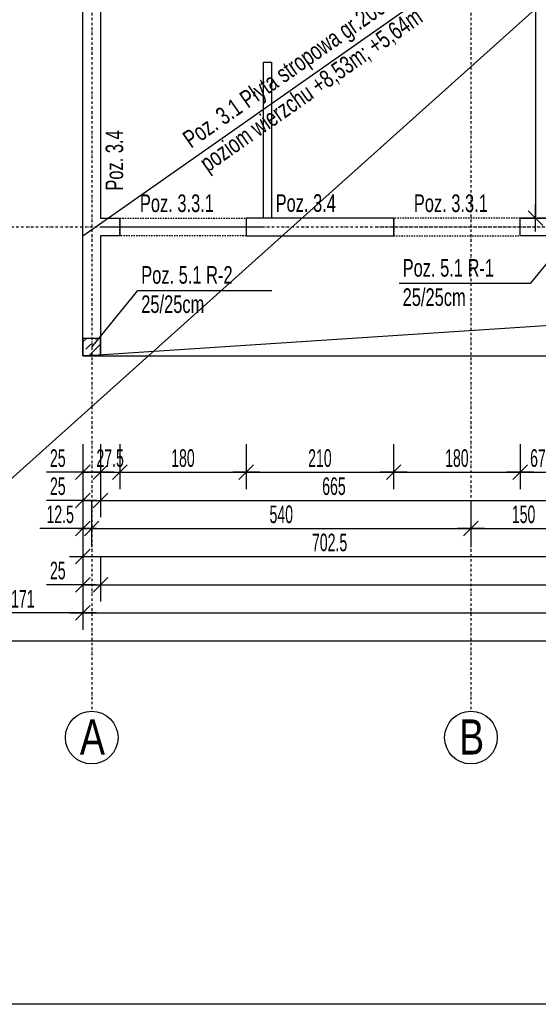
# Model space of a CAD drawing. Header units: millimetres. Extents: x -796 to 14823, y -2819 to 1873.
# Tile 28 of 51: x 11243 to 11981, y -2199 to -799. Entities that reach past the tile are written whole.
import ezdxf

# ---------------------------------------------------------------- set-up
doc = ezdxf.new("R2010")
doc.units = ezdxf.units.MM
doc.header["$LTSCALE"] = 10
doc.linetypes.add('MO', pattern=[0.7, 0.35, -0.17, 0.01, -0.17])
doc.linetypes.add('MP', pattern=[0.36, 0.2, -0.16])
for name, color, linetype in [('BA_szr', 1, 'Continuous'), ('BA_txs', 2, 'Continuous'), ('BA_wym', 1, 'Continuous'), ('BD_lpm', 1, 'MP'), ('BD_osm', 1, 'MO'), ('BD_txs', 2, 'Continuous'), ('BD_wic', 1, 'Continuous'), ('BD_wig', 3, 'Continuous'), ('BZ_odn', 1, 'Continuous'), ('BZ_txs', 2, 'Continuous')]:
    doc.layers.add(name, color=color, linetype=linetype)
doc.styles.add('BIKTS', font='bikromsw.shx', dxfattribs={"width": 0.8})
doc.styles.add('BIKWYM', font='bikromsw.shx', dxfattribs={"width": 0.6})
doc.dimstyles.new('BA_KR_100_cm', dxfattribs={"dimtxt": 25, "dimasz": 1.666667, "dimexe": 24, "dimexo": 0, "dimgap": 0, "dimtad": 0, "dimdec": 1, "dimrnd": 0.5, "dimzin": 9, "dimdsep": 46, "dimtxsty": 'BIKWYM', "dimblk": 'WYM-KR', "dimcen": 0, "dimdle": 20, "dimclrd": 256, "dimclre": 256, "dimclrt": 2, "dimadec": 0, "dimazin": 0, "dimtfac": 0.033333, "dimtdec": 1, "dimtmove": 0, "dimatfit": 3, "dimldrblk": 'WYM-KR', "dimfxl": 25, "dimfxlon": 1, "dimtvp": 0.8, "dimtolj": 1, "dimarcsym": 0})
doc.dimstyles.new('BZ_ST_100_cm', dxfattribs={"dimtxt": 25, "dimasz": 1.666667, "dimexe": 24, "dimexo": 0, "dimgap": 0, "dimtad": 0, "dimdec": 1, "dimrnd": 0.5, "dimdsep": 46, "dimtxsty": 'BIKWYM', "dimblk": 'WYM-ST', "dimcen": 0, "dimdle": 20, "dimclrd": 256, "dimclre": 256, "dimclrt": 7, "dimadec": 0, "dimazin": 0, "dimtfac": 0.033333, "dimtdec": 1, "dimtix": 1, "dimtmove": 2, "dimatfit": 3, "dimldrblk": 'WYM-ST', "dimfxl": 25, "dimfxlon": 1, "dimtvp": 0.8, "dimtolj": 1, "dimtzin": 0, "dimarcsym": 0})

# ---------------------------------------------------------------- blocks, each defined once
blk = doc.blocks.new('WYM-ST')
blk.add_hatch(color=256).paths.add_polyline_path([(-13, 2.88), (0, 0), (-13, -2.88)])
blk.add_lwpolyline([(0, 0), (-13, 2.88), (-13, -2.88), (0, 0)])
blk = doc.blocks.new('WYM-KR')
at = {"linetype": 'ByBlock'}
blk.add_line((11.52, 0), (-11.52, 0), dxfattribs=at)
at = {"color": 7, "linetype": 'ByBlock'}
blk.add_line((6.24, 6.24), (-6.24, -6.24), dxfattribs=at)
blk = doc.blocks.new('*D414')
at = {"layer": 'BA_wym', "lineweight": -2}
for p, q in [((11332.6, -1402.6), (11332.6, -1466.6)), ((11357.6, -1402.6), (11357.6, -1466.6)), ((11331, -1442.6), (11280.7, -1442.6)), ((11332.6, -1442.6), (11357.6, -1442.6)), ((11359.3, -1442.6), (11361, -1442.6))]:
    blk.add_line(p, q, dxfattribs=at)
at = {"layer": 'Defpoints', "color": 0}
for p in [(11332.6, -1277.1), (11357.6, -1277.1), (11357.6, -1442.6)]:
    blk.add_point(p, dxfattribs=at)
at = {"layer": 'BA_wym', "lineweight": -2, "xscale": 1.666666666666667, "yscale": 1.666666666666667, "zscale": 1.666666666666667}
blk.add_blockref('WYM-KR', (11332.6, -1442.6), dxfattribs=at)
at = {"layer": 'BA_wym', "lineweight": -2, "xscale": 1.666666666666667, "yscale": 1.666666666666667, "zscale": 1.666666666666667, "rotation": 180}
blk.add_blockref('WYM-KR', (11357.6, -1442.6), dxfattribs=at)
at = {"layer": 'BA_wym', "color": 2, "insert": (11296.9, -1422.6), "char_height": 25, "attachment_point": 5, "style": 'BIKWYM'}
blk.add_mtext('\\A1;25', dxfattribs=at)
blk = doc.blocks.new('*D415')
at = {"layer": 'BA_wym', "lineweight": -2}
for p, q in [((11357.6, -1402.6), (11357.6, -1466.6)), ((11385.1, -1402.6), (11385.1, -1466.6)), ((11356, -1442.6), (11354.3, -1442.6)), ((11357.6, -1442.6), (11385.1, -1442.6)), ((11386.8, -1442.6), (11388.5, -1442.6))]:
    blk.add_line(p, q, dxfattribs=at)
at = {"layer": 'Defpoints', "color": 0}
for p in [(11385.1, -1106.1), (11357.6, -1277.1), (11385.1, -1442.6)]:
    blk.add_point(p, dxfattribs=at)
at = {"layer": 'BA_wym', "lineweight": -2, "xscale": 1.666666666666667, "yscale": 1.666666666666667, "zscale": 1.666666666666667}
blk.add_blockref('WYM-KR', (11357.6, -1442.6), dxfattribs=at)
at = {"layer": 'BA_wym', "lineweight": -2, "xscale": 1.666666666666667, "yscale": 1.666666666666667, "zscale": 1.666666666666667, "rotation": 180}
blk.add_blockref('WYM-KR', (11385.1, -1442.6), dxfattribs=at)
at = {"layer": 'BA_wym', "color": 2, "insert": (11371.4, -1422.6), "char_height": 25, "attachment_point": 5, "style": 'BIKWYM'}
blk.add_mtext('\\A1;27.5', dxfattribs=at)
blk = doc.blocks.new('*D416')
at = {"layer": 'BA_wym', "lineweight": -2}
for p, q in [((11385.1, -1402.6), (11385.1, -1466.6)), ((11565.1, -1402.6), (11565.1, -1466.6)), ((11386.8, -1442.6), (11563.5, -1442.6))]:
    blk.add_line(p, q, dxfattribs=at)
at = {"layer": 'Defpoints', "color": 0}
for p in [(11385.1, -1106.1), (11565.1, -1106.1), (11565.1, -1442.6)]:
    blk.add_point(p, dxfattribs=at)
at = {"layer": 'BA_wym', "lineweight": -2, "xscale": 1.666666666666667, "yscale": 1.666666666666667, "zscale": 1.666666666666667, "rotation": 180}
blk.add_blockref('WYM-KR', (11385.1, -1442.6), dxfattribs=at)
at = {"layer": 'BA_wym', "lineweight": -2, "xscale": 1.666666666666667, "yscale": 1.666666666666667, "zscale": 1.666666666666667}
blk.add_blockref('WYM-KR', (11565.1, -1442.6), dxfattribs=at)
at = {"layer": 'BA_wym', "color": 2, "insert": (11475.1, -1422.6), "char_height": 25, "attachment_point": 5, "style": 'BIKWYM'}
blk.add_mtext('\\A1;180', dxfattribs=at)
blk = doc.blocks.new('*D417')
at = {"layer": 'BA_wym', "lineweight": -2}
for p, q in [((11565.1, -1402.6), (11565.1, -1466.6)), ((11775.1, -1402.6), (11775.1, -1466.6)), ((11566.8, -1442.6), (11773.5, -1442.6))]:
    blk.add_line(p, q, dxfattribs=at)
at = {"layer": 'Defpoints', "color": 0}
for p in [(11565.1, -1106.1), (11775.1, -1106.1), (11775.1, -1442.6)]:
    blk.add_point(p, dxfattribs=at)
at = {"layer": 'BA_wym', "lineweight": -2, "xscale": 1.666666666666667, "yscale": 1.666666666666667, "zscale": 1.666666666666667, "rotation": 180}
blk.add_blockref('WYM-KR', (11565.1, -1442.6), dxfattribs=at)
at = {"layer": 'BA_wym', "lineweight": -2, "xscale": 1.666666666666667, "yscale": 1.666666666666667, "zscale": 1.666666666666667}
blk.add_blockref('WYM-KR', (11775.1, -1442.6), dxfattribs=at)
at = {"layer": 'BA_wym', "color": 2, "insert": (11670.1, -1422.6), "char_height": 25, "attachment_point": 5, "style": 'BIKWYM'}
blk.add_mtext('\\A1;210', dxfattribs=at)
blk = doc.blocks.new('*D418')
at = {"layer": 'BA_wym', "lineweight": -2}
for p, q in [((11775.1, -1402.6), (11775.1, -1466.6)), ((11955.1, -1402.6), (11955.1, -1466.6)), ((11776.8, -1442.6), (11953.5, -1442.6))]:
    blk.add_line(p, q, dxfattribs=at)
at = {"layer": 'Defpoints', "color": 0}
for p in [(11775.1, -1106.1), (11955.1, -1106.1), (11955.1, -1442.6)]:
    blk.add_point(p, dxfattribs=at)
at = {"layer": 'BA_wym', "lineweight": -2, "xscale": 1.666666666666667, "yscale": 1.666666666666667, "zscale": 1.666666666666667, "rotation": 180}
blk.add_blockref('WYM-KR', (11775.1, -1442.6), dxfattribs=at)
at = {"layer": 'BA_wym', "lineweight": -2, "xscale": 1.666666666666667, "yscale": 1.666666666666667, "zscale": 1.666666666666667}
blk.add_blockref('WYM-KR', (11955.1, -1442.6), dxfattribs=at)
at = {"layer": 'BA_wym', "color": 2, "insert": (11865.1, -1422.6), "char_height": 25, "attachment_point": 5, "style": 'BIKWYM'}
blk.add_mtext('\\A1;180', dxfattribs=at)
blk = doc.blocks.new('*D419')
at = {"layer": 'BA_wym', "lineweight": -2}
for p, q in [((11955.1, -1402.6), (11955.1, -1466.6)), ((12022.6, -1402.6), (12022.6, -1466.6)), ((11956.8, -1442.6), (12021, -1442.6))]:
    blk.add_line(p, q, dxfattribs=at)
at = {"layer": 'Defpoints', "color": 0}
for p in [(11955.1, -1106.1), (12022.6, -1106.1), (12022.6, -1442.6)]:
    blk.add_point(p, dxfattribs=at)
at = {"layer": 'BA_wym', "lineweight": -2, "xscale": 1.666666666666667, "yscale": 1.666666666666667, "zscale": 1.666666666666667, "rotation": 180}
blk.add_blockref('WYM-KR', (11955.1, -1442.6), dxfattribs=at)
at = {"layer": 'BA_wym', "lineweight": -2, "xscale": 1.666666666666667, "yscale": 1.666666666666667, "zscale": 1.666666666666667}
blk.add_blockref('WYM-KR', (12022.6, -1442.6), dxfattribs=at)
at = {"layer": 'BA_wym', "color": 2, "insert": (11988.9, -1422.6), "char_height": 25, "attachment_point": 5, "style": 'BIKWYM'}
blk.add_mtext('\\A1;67.5', dxfattribs=at)
blk = doc.blocks.new('*D437')
at = {"layer": 'BA_wym', "lineweight": -2}
for p, q in [((11332.6, -1442.6), (11332.6, -1506.6)), ((11357.6, -1442.6), (11357.6, -1506.6)), ((11331, -1482.6), (11280.7, -1482.6)), ((11332.6, -1482.6), (11357.6, -1482.6)), ((11359.3, -1482.6), (11361, -1482.6))]:
    blk.add_line(p, q, dxfattribs=at)
at = {"layer": 'Defpoints', "color": 0}
for p in [(11332.6, -1277.1), (11357.6, -1277.1), (11357.6, -1482.6)]:
    blk.add_point(p, dxfattribs=at)
at = {"layer": 'BA_wym', "lineweight": -2, "xscale": 1.666666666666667, "yscale": 1.666666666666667, "zscale": 1.666666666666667}
blk.add_blockref('WYM-KR', (11332.6, -1482.6), dxfattribs=at)
at = {"layer": 'BA_wym', "lineweight": -2, "xscale": 1.666666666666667, "yscale": 1.666666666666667, "zscale": 1.666666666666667, "rotation": 180}
blk.add_blockref('WYM-KR', (11357.6, -1482.6), dxfattribs=at)
at = {"layer": 'BA_wym', "color": 2, "insert": (11296.9, -1462.6), "char_height": 25, "attachment_point": 5, "style": 'BIKWYM'}
blk.add_mtext('\\A1;25', dxfattribs=at)
blk = doc.blocks.new('*D438')
at = {"layer": 'BA_wym', "lineweight": -2}
for p, q in [((11357.6, -1442.6), (11357.6, -1506.6)), ((12022.6, -1442.6), (12022.6, -1506.6)), ((11359.3, -1482.6), (12021, -1482.6))]:
    blk.add_line(p, q, dxfattribs=at)
at = {"layer": 'Defpoints', "color": 0}
for p in [(12022.6, -1081.1), (11357.6, -1277.1), (12022.6, -1482.6)]:
    blk.add_point(p, dxfattribs=at)
at = {"layer": 'BA_wym', "lineweight": -2, "xscale": 1.666666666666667, "yscale": 1.666666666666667, "zscale": 1.666666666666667, "rotation": 180}
blk.add_blockref('WYM-KR', (11357.6, -1482.6), dxfattribs=at)
at = {"layer": 'BA_wym', "lineweight": -2, "xscale": 1.666666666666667, "yscale": 1.666666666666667, "zscale": 1.666666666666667}
blk.add_blockref('WYM-KR', (12022.6, -1482.6), dxfattribs=at)
at = {"layer": 'BA_wym', "color": 2, "insert": (11690.1, -1462.6), "char_height": 25, "attachment_point": 5, "style": 'BIKWYM'}
blk.add_mtext('\\A1;665', dxfattribs=at)
blk = doc.blocks.new('*D446')
at = {"layer": 'BA_wym', "lineweight": -2}
for p, q in [((11332.6, -1482.6), (11332.6, -1546.6)), ((11345.1, -1482.6), (11345.1, -1546.6)), ((11331, -1522.6), (11271.2, -1522.6)), ((11332.6, -1522.6), (11345.1, -1522.6)), ((11346.8, -1522.6), (11348.5, -1522.6))]:
    blk.add_line(p, q, dxfattribs=at)
at = {"layer": 'Defpoints', "color": 0}
for p in [(11332.6, -1277.1), (11345.1, -1277.1), (11345.1, -1522.6)]:
    blk.add_point(p, dxfattribs=at)
at = {"layer": 'BA_wym', "lineweight": -2, "xscale": 1.666666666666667, "yscale": 1.666666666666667, "zscale": 1.666666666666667}
blk.add_blockref('WYM-KR', (11332.6, -1522.6), dxfattribs=at)
at = {"layer": 'BA_wym', "lineweight": -2, "xscale": 1.666666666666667, "yscale": 1.666666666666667, "zscale": 1.666666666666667, "rotation": 180}
blk.add_blockref('WYM-KR', (11345.1, -1522.6), dxfattribs=at)
at = {"layer": 'BA_wym', "color": 2, "insert": (11300.3, -1502.6), "char_height": 25, "attachment_point": 5, "style": 'BIKWYM'}
blk.add_mtext('\\A1;12.5', dxfattribs=at)
blk = doc.blocks.new('*D447')
at = {"layer": 'BA_wym', "lineweight": -2}
for p, q in [((11345.1, -1482.6), (11345.1, -1546.6)), ((11885.1, -1482.6), (11885.1, -1546.6)), ((11346.8, -1522.6), (11883.5, -1522.6))]:
    blk.add_line(p, q, dxfattribs=at)
at = {"layer": 'Defpoints', "color": 0}
for p in [(11885.1, -1106.1), (11345.1, -1277.1), (11885.1, -1522.6)]:
    blk.add_point(p, dxfattribs=at)
at = {"layer": 'BA_wym', "lineweight": -2, "xscale": 1.666666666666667, "yscale": 1.666666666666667, "zscale": 1.666666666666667, "rotation": 180}
blk.add_blockref('WYM-KR', (11345.1, -1522.6), dxfattribs=at)
at = {"layer": 'BA_wym', "lineweight": -2, "xscale": 1.666666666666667, "yscale": 1.666666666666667, "zscale": 1.666666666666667}
blk.add_blockref('WYM-KR', (11885.1, -1522.6), dxfattribs=at)
at = {"layer": 'BA_wym', "color": 2, "insert": (11615.1, -1502.6), "char_height": 25, "attachment_point": 5, "style": 'BIKWYM'}
blk.add_mtext('\\A1;540', dxfattribs=at)
blk = doc.blocks.new('*D448')
at = {"layer": 'BA_wym', "lineweight": -2}
for p, q in [((11885.1, -1482.6), (11885.1, -1546.6)), ((12035.1, -1482.6), (12035.1, -1546.6)), ((11886.8, -1522.6), (12033.5, -1522.6))]:
    blk.add_line(p, q, dxfattribs=at)
at = {"layer": 'Defpoints', "color": 0}
for p in [(12035.1, -1000.6), (11885.1, -1106.1), (12035.1, -1522.6)]:
    blk.add_point(p, dxfattribs=at)
at = {"layer": 'BA_wym', "lineweight": -2, "xscale": 1.666666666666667, "yscale": 1.666666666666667, "zscale": 1.666666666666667, "rotation": 180}
blk.add_blockref('WYM-KR', (11885.1, -1522.6), dxfattribs=at)
at = {"layer": 'BA_wym', "lineweight": -2, "xscale": 1.666666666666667, "yscale": 1.666666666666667, "zscale": 1.666666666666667}
blk.add_blockref('WYM-KR', (12035.1, -1522.6), dxfattribs=at)
at = {"layer": 'BA_wym', "color": 2, "insert": (11960.1, -1502.6), "char_height": 25, "attachment_point": 5, "style": 'BIKWYM'}
blk.add_mtext('\\A1;150', dxfattribs=at)
blk = doc.blocks.new('*D454')
at = {"layer": 'BA_wym', "lineweight": -2}
for p, q in [((11332.6, -1522.6), (11332.6, -1586.6)), ((12035.1, -1522.6), (12035.1, -1586.6)), ((11334.3, -1562.6), (12033.5, -1562.6))]:
    blk.add_line(p, q, dxfattribs=at)
at = {"layer": 'Defpoints', "color": 0}
for p in [(12035.1, -1240.1), (11332.6, -1277.1), (12035.1, -1562.6)]:
    blk.add_point(p, dxfattribs=at)
at = {"layer": 'BA_wym', "lineweight": -2, "xscale": 1.666666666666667, "yscale": 1.666666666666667, "zscale": 1.666666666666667, "rotation": 180}
blk.add_blockref('WYM-KR', (11332.6, -1562.6), dxfattribs=at)
at = {"layer": 'BA_wym', "lineweight": -2, "xscale": 1.666666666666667, "yscale": 1.666666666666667, "zscale": 1.666666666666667}
blk.add_blockref('WYM-KR', (12035.1, -1562.6), dxfattribs=at)
at = {"layer": 'BA_wym', "color": 2, "insert": (11683.9, -1542.6), "char_height": 25, "attachment_point": 5, "style": 'BIKWYM'}
blk.add_mtext('\\A1;702.5', dxfattribs=at)
blk = doc.blocks.new('*D458')
at = {"layer": 'BA_wym', "lineweight": -2}
for p, q in [((11332.6, -1562.6), (11332.6, -1626.6)), ((11357.6, -1562.6), (11357.6, -1626.6)), ((11331, -1602.6), (11280.7, -1602.6)), ((11332.6, -1602.6), (11357.6, -1602.6)), ((11359.3, -1602.6), (11361, -1602.6))]:
    blk.add_line(p, q, dxfattribs=at)
at = {"layer": 'Defpoints', "color": 0}
for p in [(11332.6, -1277.1), (11357.6, -1277.1), (11357.6, -1602.6)]:
    blk.add_point(p, dxfattribs=at)
at = {"layer": 'BA_wym', "lineweight": -2, "xscale": 1.666666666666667, "yscale": 1.666666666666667, "zscale": 1.666666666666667}
blk.add_blockref('WYM-KR', (11332.6, -1602.6), dxfattribs=at)
at = {"layer": 'BA_wym', "lineweight": -2, "xscale": 1.666666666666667, "yscale": 1.666666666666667, "zscale": 1.666666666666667, "rotation": 180}
blk.add_blockref('WYM-KR', (11357.6, -1602.6), dxfattribs=at)
at = {"layer": 'BA_wym', "color": 2, "insert": (11296.9, -1582.6), "char_height": 25, "attachment_point": 5, "style": 'BIKWYM'}
blk.add_mtext('\\A1;25', dxfattribs=at)
blk = doc.blocks.new('*D459')
at = {"layer": 'BA_wym', "lineweight": -2}
for p, q in [((11357.6, -1562.6), (11357.6, -1626.6)), ((13912.6, -1562.6), (13912.6, -1626.6)), ((11359.3, -1602.6), (13911, -1602.6))]:
    blk.add_line(p, q, dxfattribs=at)
at = {"layer": 'Defpoints', "color": 0}
for p in [(11357.6, -1277.1), (13912.6, -1277.1), (13912.6, -1602.6)]:
    blk.add_point(p, dxfattribs=at)
at = {"layer": 'BA_wym', "lineweight": -2, "xscale": 1.666666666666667, "yscale": 1.666666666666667, "zscale": 1.666666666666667, "rotation": 180}
blk.add_blockref('WYM-KR', (11357.6, -1602.6), dxfattribs=at)
at = {"layer": 'BA_wym', "lineweight": -2, "xscale": 1.666666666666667, "yscale": 1.666666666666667, "zscale": 1.666666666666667}
blk.add_blockref('WYM-KR', (13912.6, -1602.6), dxfattribs=at)
at = {"layer": 'BA_wym', "color": 2, "insert": (12635.1, -1582.6), "char_height": 25, "attachment_point": 5, "style": 'BIKWYM'}
blk.add_mtext('\\A1;2555', dxfattribs=at)
blk = doc.blocks.new('*D461')
at = {"layer": 'BA_wym', "lineweight": -2}
for p, q in [((11332.6, -1602.6), (11332.6, -1666.6)), ((13937.6, -1602.6), (13937.6, -1666.6)), ((11334.3, -1642.6), (13936, -1642.6))]:
    blk.add_line(p, q, dxfattribs=at)
at = {"layer": 'Defpoints', "color": 0}
for p in [(11332.6, -1277.1), (13937.6, -1277.1), (13937.6, -1642.6)]:
    blk.add_point(p, dxfattribs=at)
at = {"layer": 'BA_wym', "lineweight": -2, "xscale": 1.666666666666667, "yscale": 1.666666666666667, "zscale": 1.666666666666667, "rotation": 180}
blk.add_blockref('WYM-KR', (11332.6, -1642.6), dxfattribs=at)
at = {"layer": 'BA_wym', "lineweight": -2, "xscale": 1.666666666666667, "yscale": 1.666666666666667, "zscale": 1.666666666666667}
blk.add_blockref('WYM-KR', (13937.6, -1642.6), dxfattribs=at)
at = {"layer": 'BA_wym', "color": 2, "insert": (12635.1, -1622.6), "char_height": 25, "attachment_point": 5, "style": 'BIKWYM'}
blk.add_mtext('\\A1;2605', dxfattribs=at)
blk = doc.blocks.new('*D471')
at = {"layer": 'BA_wym', "lineweight": -2}
for p, q in [((11086.6, -568.6), (11037.6, -568.6)), ((11061.6, -1250.5), (11061.6, -570.3)), ((11086.6, -1252.1), (11037.6, -1252.1))]:
    blk.add_line(p, q, dxfattribs=at)
at = {"layer": 'Defpoints', "color": 0}
for p in [(11061.6, -568.6), (11332.6, -568.6), (11332.6, -1252.1)]:
    blk.add_point(p, dxfattribs=at)
at = {"layer": 'BA_wym', "lineweight": -2, "xscale": 1.666666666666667, "yscale": 1.666666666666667, "zscale": 1.666666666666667}
for p, rotation in [((11061.6, -568.6), 90), ((11061.6, -1252.1), 270)]:
    blk.add_blockref('WYM-KR', p, dxfattribs=dict(at, rotation=rotation))
at = {"layer": 'BA_wym', "color": 2, "insert": (11041.6, -910.4), "char_height": 25, "attachment_point": 5, "rotation": 90, "style": 'BIKWYM'}
blk.add_mtext('\\A1;683.5', dxfattribs=at)
blk = doc.blocks.new('*D472')
at = {"layer": 'BA_wym', "lineweight": -2}
for p, q in [((11086.6, -1252.1), (11037.6, -1252.1)), ((11061.6, -1250.5), (11061.6, -1248.8)), ((11061.6, -1252.1), (11061.6, -1277.1)), ((11086.6, -1277.1), (11037.6, -1277.1)), ((11061.6, -1278.8), (11061.6, -1312.9))]:
    blk.add_line(p, q, dxfattribs=at)
at = {"layer": 'Defpoints', "color": 0}
for p in [(11332.6, -1252.1), (11061.6, -1277.1), (11332.6, -1277.1)]:
    blk.add_point(p, dxfattribs=at)
at = {"layer": 'BA_wym', "lineweight": -2, "xscale": 1.666666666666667, "yscale": 1.666666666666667, "zscale": 1.666666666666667}
for p, rotation in [((11061.6, -1252.1), 270), ((11061.6, -1277.1), 90)]:
    blk.add_blockref('WYM-KR', p, dxfattribs=dict(at, rotation=rotation))
at = {"layer": 'BA_wym', "color": 2, "insert": (11041.6, -1296.7), "char_height": 25, "attachment_point": 5, "rotation": 90, "style": 'BIKWYM'}
blk.add_mtext('\\A1;25', dxfattribs=at)
blk = doc.blocks.new('*D476')
at = {"layer": 'BA_wym', "lineweight": -2}
for p, q in [((11046.6, -251.1), (10997.6, -251.1)), ((11021.6, -1079.5), (11021.6, -252.8)), ((11046.6, -1081.1), (10997.6, -1081.1))]:
    blk.add_line(p, q, dxfattribs=at)
at = {"layer": 'Defpoints', "color": 0}
for p in [(11021.6, -251.1), (11332.6, -251.1), (11357.6, -1081.1)]:
    blk.add_point(p, dxfattribs=at)
at = {"layer": 'BA_wym', "lineweight": -2, "xscale": 1.666666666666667, "yscale": 1.666666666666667, "zscale": 1.666666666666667}
for p, rotation in [((11021.6, -251.1), 90), ((11021.6, -1081.1), 270)]:
    blk.add_blockref('WYM-KR', p, dxfattribs=dict(at, rotation=rotation))
at = {"layer": 'BA_wym', "color": 2, "insert": (11001.6, -666.1), "char_height": 25, "attachment_point": 5, "rotation": 90, "style": 'BIKWYM'}
blk.add_mtext('\\A1;830', dxfattribs=at)
blk = doc.blocks.new('*D477')
at = {"layer": 'BA_wym', "lineweight": -2}
for p, q in [((11021.6, -1079.5), (11021.6, -1045.4)), ((11046.6, -1081.1), (10997.6, -1081.1)), ((11021.6, -1106.1), (11021.6, -1081.1)), ((11046.6, -1106.1), (10997.6, -1106.1)), ((11021.6, -1107.8), (11021.6, -1109.5))]:
    blk.add_line(p, q, dxfattribs=at)
at = {"layer": 'Defpoints', "color": 0}
for p in [(11021.6, -1081.1), (11357.6, -1081.1), (11357.6, -1106.1)]:
    blk.add_point(p, dxfattribs=at)
at = {"layer": 'BA_wym', "lineweight": -2, "xscale": 1.666666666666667, "yscale": 1.666666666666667, "zscale": 1.666666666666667}
for p, rotation in [((11021.6, -1081.1), 270), ((11021.6, -1106.1), 90)]:
    blk.add_blockref('WYM-KR', p, dxfattribs=dict(at, rotation=rotation))
at = {"layer": 'BA_wym', "color": 2, "insert": (11001.6, -1061.6), "char_height": 25, "attachment_point": 5, "rotation": 90, "style": 'BIKWYM'}
blk.add_mtext('\\A1;25', dxfattribs=at)
blk = doc.blocks.new('*D478')
at = {"layer": 'BA_wym', "lineweight": -2}
for p, q in [((11046.6, -1106.1), (10997.6, -1106.1)), ((11021.6, -1107.8), (11021.6, -1275.5)), ((11046.6, -1277.1), (10997.6, -1277.1))]:
    blk.add_line(p, q, dxfattribs=at)
at = {"layer": 'Defpoints', "color": 0}
for p in [(11357.6, -1106.1), (11021.6, -1277.1), (11332.6, -1277.1)]:
    blk.add_point(p, dxfattribs=at)
at = {"layer": 'BA_wym', "lineweight": -2, "xscale": 1.666666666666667, "yscale": 1.666666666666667, "zscale": 1.666666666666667}
for p, rotation in [((11021.6, -1106.1), 90), ((11021.6, -1277.1), 270)]:
    blk.add_blockref('WYM-KR', p, dxfattribs=dict(at, rotation=rotation))
at = {"layer": 'BA_wym', "color": 2, "insert": (11001.6, -1191.6), "char_height": 25, "attachment_point": 5, "rotation": 90, "style": 'BIKWYM'}
blk.add_mtext('\\A1;171', dxfattribs=at)
blk = doc.blocks.new('*D483')
at = {"layer": 'BA_wym', "lineweight": -2}
for p, q in [((11006.6, -343.6), (10957.6, -343.6)), ((10981.6, -345.3), (10981.6, -1092)), ((11006.6, -1093.6), (10957.6, -1093.6))]:
    blk.add_line(p, q, dxfattribs=at)
at = {"layer": 'Defpoints', "color": 0}
for p in [(11332.6, -343.6), (10981.6, -1093.6), (11332.6, -1093.6)]:
    blk.add_point(p, dxfattribs=at)
at = {"layer": 'BA_wym', "lineweight": -2, "xscale": 1.666666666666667, "yscale": 1.666666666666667, "zscale": 1.666666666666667}
for p, rotation in [((10981.6, -343.6), 90), ((10981.6, -1093.6), 270)]:
    blk.add_blockref('WYM-KR', p, dxfattribs=dict(at, rotation=rotation))
at = {"layer": 'BA_wym', "color": 2, "insert": (10961.6, -718.6), "char_height": 25, "attachment_point": 5, "rotation": 90, "style": 'BIKWYM'}
blk.add_mtext('\\A1;750', dxfattribs=at)
blk = doc.blocks.new('*D484')
at = {"layer": 'BA_wym', "lineweight": -2}
for p, q in [((11006.6, -1093.6), (10957.6, -1093.6)), ((10981.6, -1095.3), (10981.6, -1275.5)), ((11006.6, -1277.1), (10957.6, -1277.1))]:
    blk.add_line(p, q, dxfattribs=at)
at = {"layer": 'Defpoints', "color": 0}
for p in [(11332.6, -1093.6), (10981.6, -1277.1), (11332.6, -1277.1)]:
    blk.add_point(p, dxfattribs=at)
at = {"layer": 'BA_wym', "lineweight": -2, "xscale": 1.666666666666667, "yscale": 1.666666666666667, "zscale": 1.666666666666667}
for p, rotation in [((10981.6, -1093.6), 90), ((10981.6, -1277.1), 270)]:
    blk.add_blockref('WYM-KR', p, dxfattribs=dict(at, rotation=rotation))
at = {"layer": 'BA_wym', "color": 2, "insert": (10961.6, -1185.4), "char_height": 25, "attachment_point": 5, "rotation": 90, "style": 'BIKWYM'}
blk.add_mtext('\\A1;183.5', dxfattribs=at)
blk = doc.blocks.new('*D486')
at = {"layer": 'BA_wym', "lineweight": -2}
for p, q in [((10926.6, 718.9), (10877.6, 718.9)), ((10901.6, 717.2), (10901.6, -1104.5)), ((10926.6, -1106.1), (10877.6, -1106.1))]:
    blk.add_line(p, q, dxfattribs=at)
at = {"layer": 'Defpoints', "color": 0}
for p in [(11332.6, 718.9), (10901.6, -1106.1), (11357.6, -1106.1)]:
    blk.add_point(p, dxfattribs=at)
at = {"layer": 'BA_wym', "lineweight": -2, "xscale": 1.666666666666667, "yscale": 1.666666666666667, "zscale": 1.666666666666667}
for p, rotation in [((10901.6, 718.9), 90), ((10901.6, -1106.1), 270)]:
    blk.add_blockref('WYM-KR', p, dxfattribs=dict(at, rotation=rotation))
at = {"layer": 'BA_wym', "color": 2, "insert": (10881.6, -193.6), "char_height": 25, "attachment_point": 5, "rotation": 90, "style": 'BIKWYM'}
blk.add_mtext('\\A1;1825', dxfattribs=at)
blk = doc.blocks.new('*D487')
at = {"layer": 'BA_wym', "lineweight": -2}
for p, q in [((10926.6, -1106.1), (10877.6, -1106.1)), ((10901.6, -1107.8), (10901.6, -1275.5)), ((10926.6, -1277.1), (10877.6, -1277.1))]:
    blk.add_line(p, q, dxfattribs=at)
at = {"layer": 'Defpoints', "color": 0}
for p in [(11357.6, -1106.1), (10901.6, -1277.1), (11332.6, -1277.1)]:
    blk.add_point(p, dxfattribs=at)
at = {"layer": 'BA_wym', "lineweight": -2, "xscale": 1.666666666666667, "yscale": 1.666666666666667, "zscale": 1.666666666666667}
for p, rotation in [((10901.6, -1106.1), 90), ((10901.6, -1277.1), 270)]:
    blk.add_blockref('WYM-KR', p, dxfattribs=dict(at, rotation=rotation))
at = {"layer": 'BA_wym', "color": 2, "insert": (10881.6, -1191.6), "char_height": 25, "attachment_point": 5, "rotation": 90, "style": 'BIKWYM'}
blk.add_mtext('\\A1;171', dxfattribs=at)
blk = doc.blocks.new('*D488')
at = {"layer": 'BA_wym', "lineweight": -2}
for p, q in [((10886.6, 769.9), (10837.6, 769.9)), ((10861.6, 768.2), (10861.6, -1275.5)), ((10886.6, -1277.1), (10837.6, -1277.1))]:
    blk.add_line(p, q, dxfattribs=at)
at = {"layer": 'Defpoints', "color": 0}
for p in [(12022.6, 769.9), (10861.6, -1277.1), (11332.6, -1277.1)]:
    blk.add_point(p, dxfattribs=at)
at = {"layer": 'BA_wym', "lineweight": -2, "xscale": 1.666666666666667, "yscale": 1.666666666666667, "zscale": 1.666666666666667}
for p, rotation in [((10861.6, 769.9), 90), ((10861.6, -1277.1), 270)]:
    blk.add_blockref('WYM-KR', p, dxfattribs=dict(at, rotation=rotation))
at = {"layer": 'BA_wym', "color": 2, "insert": (10841.6, -253.6), "char_height": 25, "attachment_point": 5, "rotation": 90, "style": 'BIKWYM'}
blk.add_mtext('\\A1;2047', dxfattribs=at)
blk = doc.blocks.new('*D557')
at = {"layer": 'BA_wym', "lineweight": -2}
for p, q in [((12002.1, -356.1), (11953.1, -356.1)), ((11977.1, -357.8), (11977.1, -1079.5)), ((12002.1, -1081.1), (11953.1, -1081.1))]:
    blk.add_line(p, q, dxfattribs=at)
at = {"layer": 'Defpoints', "color": 0}
for p in [(12017.1, -356.1), (11977.1, -1081.1), (12017.1, -1081.1)]:
    blk.add_point(p, dxfattribs=at)
at = {"layer": 'BA_wym', "lineweight": -2, "xscale": 1.666666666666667, "yscale": 1.666666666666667, "zscale": 1.666666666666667}
for p, rotation in [((11977.1, -356.1), 90), ((11977.1, -1081.1), 270)]:
    blk.add_blockref('WYM-KR', p, dxfattribs=dict(at, rotation=rotation))
at = {"layer": 'BA_wym', "color": 2, "insert": (11957.1, -718.6), "char_height": 25, "attachment_point": 5, "rotation": 90, "style": 'BIKWYM'}
blk.add_mtext('\\A1;725', dxfattribs=at)
blk = doc.blocks.new('*D633')
at = {"layer": 'BA_wym', "lineweight": -2}
for p, q in [((11161.6, -1602.6), (11161.6, -1666.6)), ((11332.6, -1602.6), (11332.6, -1666.6)), ((11331, -1642.6), (11163.3, -1642.6))]:
    blk.add_line(p, q, dxfattribs=at)
at = {"layer": 'Defpoints', "color": 0}
for p in [(11161.6, -178.6), (11332.6, -1277.1), (11161.6, -1642.6)]:
    blk.add_point(p, dxfattribs=at)
at = {"layer": 'BA_wym', "lineweight": -2, "xscale": 1.666666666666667, "yscale": 1.666666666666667, "zscale": 1.666666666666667, "rotation": 180}
blk.add_blockref('WYM-KR', (11161.6, -1642.6), dxfattribs=at)
at = {"layer": 'BA_wym', "lineweight": -2, "xscale": 1.666666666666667, "yscale": 1.666666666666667, "zscale": 1.666666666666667}
blk.add_blockref('WYM-KR', (11332.6, -1642.6), dxfattribs=at)
at = {"layer": 'BA_wym', "color": 2, "insert": (11247.1, -1622.6), "char_height": 25, "attachment_point": 5, "style": 'BIKWYM'}
blk.add_mtext('\\A1;171', dxfattribs=at)
blk = doc.blocks.new('*D634')
at = {"layer": 'BA_wym', "lineweight": -2}
for p, q in [((11161.6, -1642.6), (11161.6, -1706.6)), ((14108.6, -1642.6), (14108.6, -1706.6)), ((11163.3, -1682.6), (14107, -1682.6))]:
    blk.add_line(p, q, dxfattribs=at)
at = {"layer": 'Defpoints', "color": 0}
for p in [(11161.6, -178.6), (14108.6, -178.6), (14108.6, -1682.6)]:
    blk.add_point(p, dxfattribs=at)
at = {"layer": 'BA_wym', "lineweight": -2, "xscale": 1.666666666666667, "yscale": 1.666666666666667, "zscale": 1.666666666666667, "rotation": 180}
blk.add_blockref('WYM-KR', (11161.6, -1682.6), dxfattribs=at)
at = {"layer": 'BA_wym', "lineweight": -2, "xscale": 1.666666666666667, "yscale": 1.666666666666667, "zscale": 1.666666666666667}
blk.add_blockref('WYM-KR', (14108.6, -1682.6), dxfattribs=at)
at = {"layer": 'BA_wym', "color": 2, "insert": (12635.1, -1662.6), "char_height": 25, "attachment_point": 5, "style": 'BIKWYM'}
blk.add_mtext('\\A1;2947', dxfattribs=at)

msp = doc.modelspace()

# ---------------------------------------------------------------- hatches: boundary and pattern name
at = {"layer": 'BA_szr'}
h = msp.add_hatch(dxfattribs=at)
h.set_pattern_fill('BIK_ZELBET', color=256, scale=100, angle=45, pattern_type=2)
h.set_pattern_definition([(45, (-281.132, -2320.997), (-14.142136, 14.142136), []), (45, (-288.203, -2313.926), (-14.142136, 14.142136), [10, -10])])
h.paths.add_polyline_path([(11332.64, -1277.15), (11357.64, -1277.15), (11357.64, -1252.15), (11332.64, -1252.15)])

# ---------------------------------------------------------------- linework, layer by layer
at = {"layer": 'BD_lpm'}
for points in [[(11385.15, -1081.15), (11565.15, -1081.15), (11565.15, -1106.15), (11385.15, -1106.15)], [(11775.15, -1106.15), (11955.15, -1106.15), (11955.15, -1081.15), (11775.15, -1081.15)]]:
    msp.add_lwpolyline(points, close=True, dxfattribs=at)
at = {"layer": 'BD_osm', "color": 5}
for p, q in [((11360.15, -1093.65), (11590.15, -1093.65)), ((11750.15, -1093.65), (11980.15, -1093.65))]:
    msp.add_line(p, q, dxfattribs=at)
at = {"layer": 'BD_osm'}
for points in [[(11345.14, 1289.86), (11345.14, -1782.6)], [(11885.14, 1289.86), (11885.14, -1782.6)], [(10761.64, -1093.65), (14508.64, -1093.65)]]:
    msp.add_lwpolyline(points, dxfattribs=at)
at = {"layer": 'BD_wic', "color": 5}
msp.add_line((10396.41, -2199.47), (14823.18, 1767.09), dxfattribs=at)
msp.add_lwpolyline([(10396.41, 1767.09), (14823.18, 1767.09), (14823.18, -2199.47), (10396.41, -2199.47)], close=True, dxfattribs=at)
at = {"layer": 'BD_wic'}
for points in [[(11332.64, -1106.15), (13937.64, 718.85)], [(11589.65, -1081.15), (11589.65, -859.16), (11601.15, -859.16), (11601.15, -1081.15)], [(11332.64, -1277.15), (13937.64, -1106.15)], [(11357.64, -1277.15), (13912.64, -1277.15)]]:
    msp.add_lwpolyline(points, dxfattribs=at)
for centre in [(11345.14, -1820.1), (11885.14, -1820.1)]:
    msp.add_circle(centre, 37.5, dxfattribs=at)
at = {"layer": 'BD_wig'}
for points in [[(11955.15, -1106.15), (11955.15, -1081.15), (12022.64, -1081.15), (12022.64, -356.15), (12008.64, -356.15), (12008.64, -331.15), (12242.14, -331.15), (12242.14, -356.15), (12047.64, -356.15), (12047.64, -1081.15), (12085.14, -1081.15), (12085.14, -1106.15), (11955.15, -1106.15)], [(11332.64, -568.65), (11357.64, -568.65), (11357.64, -1081.15), (11385.15, -1081.15), (11385.15, -1106.15), (11357.64, -1106.15), (11357.64, -1277.15), (11332.64, -1277.15), (11332.64, -568.65)]]:
    msp.add_lwpolyline(points, dxfattribs=at)
for points in [[(11565.15, -1106.15), (11775.15, -1106.15), (11775.15, -1081.15), (11565.15, -1081.15)], [(11332.64, -1277.15), (11357.64, -1277.15), (11357.64, -1252.15), (11332.64, -1252.15)]]:
    msp.add_lwpolyline(points, close=True, dxfattribs=at)

# ---------------------------------------------------------------- texts
at = {"layer": 'BA_txs', "style": 'BIKTS', "width": 0.7}
msp.add_text('Poz. 3.4', height=25, rotation=90, dxfattribs=at).set_placement((11389.93, -1042.02))
for s, p in [('Poz. 3.3.1', (11413.83, -1072.39)), ('Poz. 3.4', (11607.04, -1072.16)), ('Poz. 3.3.1', (11803.83, -1072.39))]:
    msp.add_text(s, height=25, dxfattribs=at).set_placement(p)
at = {"layer": 'BD_txs', "style": 'BIKTS', "width": 0.8}
for s, p in [('A', (11328.33, -1844.16)), ('B', (11868.33, -1844.16))]:
    msp.add_text(s, height=50, dxfattribs=at).set_placement(p)
at = {"layer": 'BZ_txs', "insert": (11472.13, -961.88), "char_height": 25, "width": 777.0831, "attachment_point": 1, "rotation": 35.01416, "style": 'BIKTS'}
msp.add_mtext('{\\W0.75;Poz. 3.1\\A1; Płyta stropowa gr.20cm\\Ppoziom wierzchu +8,53m; +5,64m}', dxfattribs=at)
at = {"layer": 'BZ_txs', "char_height": 25, "width": 452.0462, "attachment_point": 1, "style": 'BIKTS'}
for s, insert in [('{\\W0.7;Poz. 5.1 R-1\\P\\A1;25/25cm}', (11787.92, -1139.34)), ('{\\W0.7;Poz. 5.1 R-2\\P\\A1;25/25cm}', (11415.71, -1149.35))]:
    msp.add_mtext(s, dxfattribs=dict(at, insert=insert))

# ---------------------------------------------------------------- dimensions: what is measured, and where the dimension line sits
at = {"layer": 'BA_wym'}
for base, p1, p2, picture, middle in [((10861.64, -1277.15), (12022.65, 769.85), (11332.64, -1277.15), '*D488', (10841.64, -253.65)), ((10901.64, -1106.15), (11332.64, 718.85), (11357.64, -1106.15), '*D486', (10881.64, -193.65)), ((11021.64, -251.15), (11357.64, -1081.15), (11332.64, -251.15), '*D476', (11001.64, -666.15)), ((10981.64, -1093.65), (11332.64, -343.65), (11332.64, -1093.65), '*D483', (10961.64, -718.65)), ((11977.13, -1081.15), (12017.13, -356.15), (12017.13, -1081.15), '*D557', (11957.13, -718.65)), ((11061.64, -568.65), (11332.64, -1252.15), (11332.64, -568.65), '*D471', (11041.64, -910.4)), ((11021.64, -1081.15), (11357.64, -1106.15), (11357.64, -1081.15), '*D477', (11001.64, -1061.62)), ((10981.64, -1277.15), (11332.64, -1093.65), (11332.64, -1277.15), '*D484', (10961.64, -1185.4)), ((10901.64, -1277.15), (11357.64, -1106.15), (11332.64, -1277.15), '*D487', (10881.64, -1191.65)), ((11021.64, -1277.15), (11357.64, -1106.15), (11332.64, -1277.15), '*D478', (11001.64, -1191.65)), ((11061.64, -1277.15), (11332.64, -1252.15), (11332.64, -1277.15), '*D472', (11041.64, -1296.67))]:
    dim = msp.add_linear_dim(base=base, p1=p1, p2=p2, angle=90, dimstyle='BA_KR_100_cm', override={"dimatfit": 1}, dxfattribs=at)
    dim.commit()
    dim.dimension.update_dxf_attribs({"geometry": picture, "text_midpoint": middle})
for base, p1, p2, override, picture, middle in [((11161.64, -1642.6), (11332.64, -1277.15), (11161.64, -178.65), {"dimatfit": 1, "dimfxl": 40}, '*D633', (11247.14, -1622.6)), ((14108.64, -1682.6), (11161.64, -178.65), (14108.64, -178.65), {"dimatfit": 1, "dimfxl": 40}, '*D634', (12635.14, -1662.6)), ((12035.14, -1522.6), (11885.14, -1106.15), (12035.14, -1000.57), {"dimtmove": 1, "dimatfit": 1, "dimfxl": 40}, '*D448', (11960.14, -1502.6)), ((12022.64, -1482.6), (11357.64, -1277.15), (12022.64, -1081.15), {"dimtmove": 1, "dimatfit": 1, "dimfxl": 40}, '*D438', (11690.14, -1462.6)), ((11885.14, -1522.6), (11345.14, -1277.15), (11885.14, -1106.15), {"dimtmove": 1, "dimatfit": 1, "dimfxl": 40}, '*D447', (11615.14, -1502.6)), ((11565.15, -1442.6), (11385.15, -1106.15), (11565.15, -1106.15), {"dimtmove": 1, "dimatfit": 1, "dimfxl": 40}, '*D416', (11475.15, -1422.6)), ((11775.15, -1442.6), (11565.15, -1106.15), (11775.15, -1106.15), {"dimtmove": 1, "dimatfit": 1, "dimfxl": 40}, '*D417', (11670.15, -1422.6)), ((11955.15, -1442.6), (11775.15, -1106.15), (11955.15, -1106.15), {"dimtmove": 1, "dimatfit": 1, "dimfxl": 40}, '*D418', (11865.15, -1422.6)), ((12022.64, -1442.6), (11955.15, -1106.15), (12022.64, -1106.15), {"dimtmove": 1, "dimatfit": 1, "dimfxl": 40}, '*D419', (11988.9, -1422.6)), ((12035.14, -1562.6), (11332.64, -1277.15), (12035.14, -1240.15), {"dimatfit": 1, "dimfxl": 40}, '*D454', (11683.89, -1542.6)), ((13937.64, -1642.6), (11332.64, -1277.15), (13937.64, -1277.15), {"dimatfit": 1, "dimfxl": 40}, '*D461', (12635.14, -1622.6)), ((13912.64, -1602.6), (11357.64, -1277.15), (13912.64, -1277.15), {"dimtmove": 1, "dimatfit": 1, "dimfxl": 40}, '*D459', (12635.14, -1582.6))]:
    dim = msp.add_linear_dim(base=base, p1=p1, p2=p2, dimstyle='BA_KR_100_cm', override=override, dxfattribs=at)
    dim.commit()
    dim.dimension.update_dxf_attribs({"geometry": picture, "text_midpoint": middle})
for base, p1, p2, override, picture, middle in [((11385.15, -1442.6), (11357.64, -1277.15), (11385.15, -1106.15), {"dimblk": 'WYM-KR', "dimatfit": 1, "dimfxl": 40}, '*D415', (11371.4, -1442.6)), ((11345.14, -1522.6), (11332.64, -1277.15), (11345.14, -1277.15), {"dimatfit": 1, "dimfxl": 40}, '*D446', (11300.26, -1522.6)), ((11357.64, -1442.6), (11332.64, -1277.15), (11357.64, -1277.15), {"dimatfit": 1, "dimfxl": 40}, '*D414', (11296.93, -1442.6)), ((11357.64, -1482.6), (11332.64, -1277.15), (11357.64, -1277.15), {"dimatfit": 1, "dimfxl": 40}, '*D437', (11296.93, -1482.6)), ((11357.64, -1602.6), (11332.64, -1277.15), (11357.64, -1277.15), {"dimatfit": 1, "dimfxl": 40}, '*D458', (11296.93, -1602.6))]:
    dim = msp.add_linear_dim(base=base, p1=p1, p2=p2, dimstyle='BA_KR_100_cm', override=override, dxfattribs=at)
    dim.commit()
    dim.dimension.update_dxf_attribs({"geometry": picture, "text_midpoint": middle, "dimtype": 160})

# ---------------------------------------------------------------- leaders
at = {"layer": 'BZ_odn', "has_arrowhead": 0}
for points in [[(12035.14, -1093.65), (11969.44, -1174.14), (11783.06, -1174.14)], [(11345.14, -1264.65), (11410.85, -1184.15), (11601.49, -1184.15)]]:
    msp.add_leader(points, dimstyle='BZ_ST_100_cm', dxfattribs=at)

doc.saveas('drawing.dxf')
